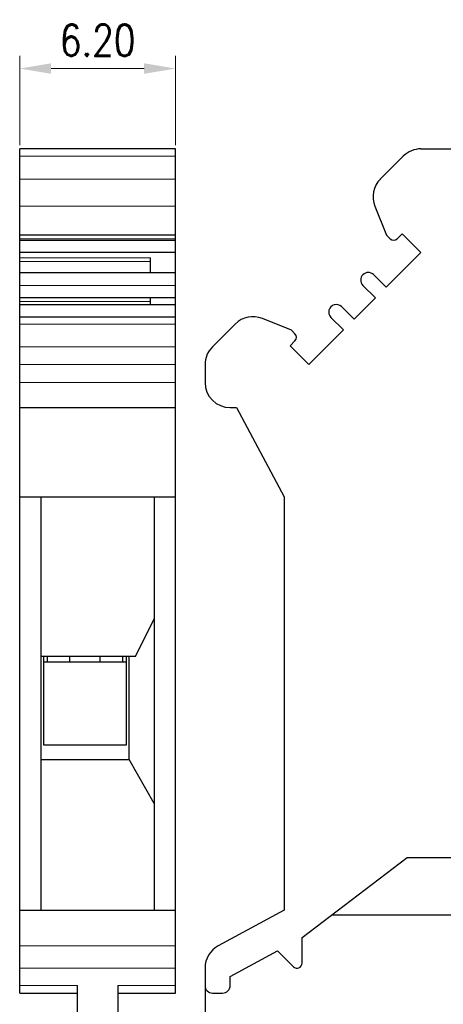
# Model space of a CAD drawing. Header units: inches. Extents: x 3728 to 5408, y -2494 to -825.
# Tile 5 of 11: x 5223 to 5256, y -2412 to -2333. Entities that reach past the tile are written whole.
import ezdxf

# ---------------------------------------------------------------- set-up
doc = ezdxf.new("R2010")
doc.units = ezdxf.units.IN
doc.header["$MEASUREMENT"] = 0
doc.layers.get('0').update_dxf_attribs({"lineweight": 30})
doc.layers.get('Defpoints').update_dxf_attribs({"lineweight": 13})
doc.layers.add('4', color=3, linetype='Continuous')
doc.layers.add('尺寸层', color=3, linetype='Continuous')
doc.layers.add('MARK', color=4, linetype='Continuous', lineweight=13)
doc.layers.add('尺寸线', color=3, linetype='Continuous', lineweight=13)
doc.styles.add('romans-高2.5', font='romans.shx', dxfattribs={"width": 0.8, "height": 2.5})
doc.dimstyles.new('A4_0.5-Rev.1.1', dxfattribs={"dimtxt": 2.5, "dimasz": 2.5, "dimexe": 1, "dimexo": 0.3, "dimgap": 1, "dimtad": 1, "dimlfac": 0.5, "dimzin": 1, "dimdsep": 46, "dimtxsty": 'romans-高2.5', "dimcen": 1, "dimclrd": 256, "dimclre": 256, "dimclrt": 256, "dimadec": 1, "dimazin": 0, "dimtfac": 1, "dimtmove": 0, "dimatfit": 3, "dimfxl": 1, "dimtolj": 1, "dimtzin": 0, "dimlwd": -1, "dimlwe": -1, "dimarcsym": 0})

# ---------------------------------------------------------------- blocks, each defined once
blk = doc.blocks.new('*D103')
at = {"layer": 'Defpoints', "color": 0}
for p in [(5235.155, -2337.079), (5222.755, -2343.473), (5235.155, -2343.473)]:
    blk.add_point(p, dxfattribs=at)
at = {"layer": '尺寸线'}
for p, q in [((5222.755, -2343.173), (5222.755, -2336.079)), ((5235.155, -2343.173), (5235.155, -2336.079)), ((5225.255, -2337.079), (5232.655, -2337.079))]:
    blk.add_line(p, q, dxfattribs=at)
for points in [[(5225.255, -2336.663), (5225.255, -2337.496), (5222.755, -2337.079)], [(5232.655, -2336.663), (5232.655, -2337.496), (5235.155, -2337.079)]]:
    blk.add_solid(points, dxfattribs=at)
at = {"layer": '尺寸线', "insert": (5228.955, -2334.829), "char_height": 2.5, "attachment_point": 5, "style": 'romans-高2.5'}
blk.add_mtext('\\A1;6.20', dxfattribs=at)

msp = doc.modelspace()

# ---------------------------------------------------------------- linework, layer by layer
at = {"color": 7, "linetype": 'Continuous'}
for p, q in [((5235.155, -2343.473), (5222.755, -2343.473)), ((5222.755, -2410.673), (5222.755, -2343.473)), ((5235.155, -2410.673), (5235.155, -2343.473)), ((5254.675, -2343.473), (5271.291, -2343.473)), ((5253.26, -2344.059), (5251.441, -2345.878)), ((5251.001, -2348.041), (5251.93, -2350.342)), ((5235.155, -2350.342), (5222.755, -2350.342)), ((5251.93, -2350.342), (5252.213, -2350.625)), ((5252.779, -2350.626), (5253.168, -2350.237)), ((5253.168, -2350.237), (5254.653, -2351.722)), ((5222.755, -2350.743), (5235.155, -2350.743)), ((5235.155, -2351.722), (5222.755, -2351.722)), ((5233.155, -2353.313), (5233.155, -2352.146)), ((5254.653, -2351.722), (5251.894, -2354.479)), ((5222.755, -2353.313), (5235.155, -2353.313)), ((5251.894, -2354.479), (5250.902, -2353.486)), ((5250.056, -2354.337), (5251.045, -2355.327)), ((5235.155, -2355.327), (5222.755, -2355.327)), ((5233.155, -2355.858), (5233.155, -2355.327)), ((5251.045, -2355.327), (5249.348, -2357.024)), ((5222.755, -2355.858), (5235.155, -2355.858)), ((5249.348, -2357.024), (5248.358, -2356.034)), ((5222.755, -2356.832), (5235.155, -2356.832)), ((5244.363, -2357.907), (5242.065, -2356.978)), ((5247.512, -2356.885), (5248.499, -2357.872)), ((5239.901, -2357.418), (5238.082, -2359.237)), ((5244.645, -2358.19), (5244.363, -2357.907)), ((5248.499, -2357.872), (5245.741, -2360.629)), ((5244.256, -2359.144), (5244.645, -2358.755)), ((5245.741, -2360.629), (5244.256, -2359.144)), ((5237.496, -2360.651), (5237.496, -2362.073)), ((5222.755, -2364.073), (5235.155, -2364.073)), ((5239.496, -2364.073), (5239.996, -2364.073)), ((5239.996, -2364.073), (5243.796, -2371.173)), ((5222.755, -2371.173), (5235.155, -2371.173)), ((5224.455, -2404.073), (5224.455, -2371.173)), ((5233.455, -2371.173), (5233.455, -2404.073)), ((5243.796, -2371.173), (5243.796, -2404.073)), ((5231.977, -2383.873), (5233.455, -2380.895)), ((5231.977, -2383.873), (5224.455, -2383.873)), ((5231.455, -2392.073), (5231.455, -2383.873)), ((5224.455, -2392.073), (5231.455, -2392.073)), ((5233.455, -2395.589), (5231.455, -2392.073)), ((5245.214, -2406.261), (5253.573, -2399.873)), ((5253.573, -2399.873), (5261.696, -2399.873)), ((5222.755, -2404.073), (5235.155, -2404.073)), ((5243.796, -2404.073), (5238.542, -2406.926)), ((5312.438, -2404.473), (5247.554, -2404.473)), ((5245.214, -2408.299), (5245.214, -2406.261)), ((5239.496, -2409.366), (5243.268, -2407.318)), ((5243.268, -2407.318), (5244.532, -2408.582)), ((5237.496, -2408.684), (5237.496, -2425.173)), ((5239.496, -2410.073), (5239.496, -2409.366)), ((5227.355, -2417.966), (5227.355, -2410.073)), ((5230.555, -2410.073), (5230.555, -2417.966)), ((5222.755, -2410.673), (5227.355, -2410.673)), ((5230.555, -2410.673), (5235.155, -2410.673)), ((5238.096, -2410.673), (5238.896, -2410.673))]:
    msp.add_line(p, q, dxfattribs=at)
for centre, radius, start, end in [((5254.675, -2345.473), 2, 90, 135), ((5252.856, -2347.292), 2, 135, 201.98658), ((5252.496, -2350.343), 0.4, 224.98658, 314.98658), ((5250.48, -2353.913), 0.6, 45.30588, 224.98658), ((5247.934, -2356.458), 0.6, 44.98658, 225.30588), ((5241.316, -2358.832), 2, 67.98658, 135), ((5244.363, -2358.472), 0.4, 314.98658, 44.98658), ((5239.496, -2360.651), 2, 135, 180), ((5239.496, -2362.073), 2, 180, 270), ((5239.496, -2408.684), 2, 118.5, 180), ((5244.814, -2408.299), 0.4, 225, 0), ((5238.096, -2410.073), 0.6, 180, 270), ((5238.896, -2410.073), 0.6, 270, 0)]:
    msp.add_arc(centre, radius, start, end, dxfattribs=at)
at = {"layer": '4', "ltscale": 0.2}
for p, q in [((5224.655, -2383.873), (5224.655, -2390.921)), ((5224.655, -2384.321), (5231.255, -2384.321)), ((5224.955, -2384.321), (5224.955, -2383.873)), ((5226.755, -2384.321), (5226.755, -2383.873)), ((5229.155, -2384.321), (5229.155, -2383.873)), ((5230.955, -2384.321), (5230.955, -2383.873)), ((5231.255, -2390.921), (5231.255, -2383.873))]:
    msp.add_line(p, q, dxfattribs=at)
at = {"layer": 'MARK'}
for p, q in [((5222.755, -2344.059), (5235.155, -2344.059)), ((5235.155, -2345.878), (5222.755, -2345.878)), ((5222.755, -2348.041), (5235.155, -2348.041)), ((5235.155, -2350.625), (5222.755, -2350.625)), ((5233.155, -2352.146), (5222.755, -2352.146)), ((5222.755, -2352.429), (5233.155, -2352.429)), ((5222.755, -2354.337), (5235.155, -2354.337)), ((5222.755, -2355.61), (5233.155, -2355.61)), ((5222.755, -2357.418), (5235.155, -2357.418)), ((5235.155, -2359.237), (5222.755, -2359.237)), ((5222.755, -2360.651), (5235.155, -2360.651)), ((5235.155, -2362.073), (5222.755, -2362.073)), ((5235.155, -2406.926), (5222.755, -2406.926)), ((5222.755, -2408.684), (5235.155, -2408.684)), ((5227.355, -2410.073), (5222.755, -2410.073)), ((5235.155, -2410.073), (5230.555, -2410.073))]:
    msp.add_line(p, q, dxfattribs=at)
at = {"layer": '尺寸层'}
msp.add_line((5224.655, -2390.921), (5231.255, -2390.921), dxfattribs=at)

# ---------------------------------------------------------------- dimensions: what is measured, and where the dimension line sits
at = {"layer": '尺寸线'}
dim = msp.add_linear_dim(base=(5235.155, -2337.079), p1=(5222.755, -2343.473), p2=(5235.155, -2343.473), dimstyle='A4_0.5-Rev.1.1', dxfattribs=at)
dim.commit()
dim.dimension.update_dxf_attribs({"geometry": '*D103', "text_midpoint": (5228.955, -2334.829)})

doc.saveas('drawing.dxf')
